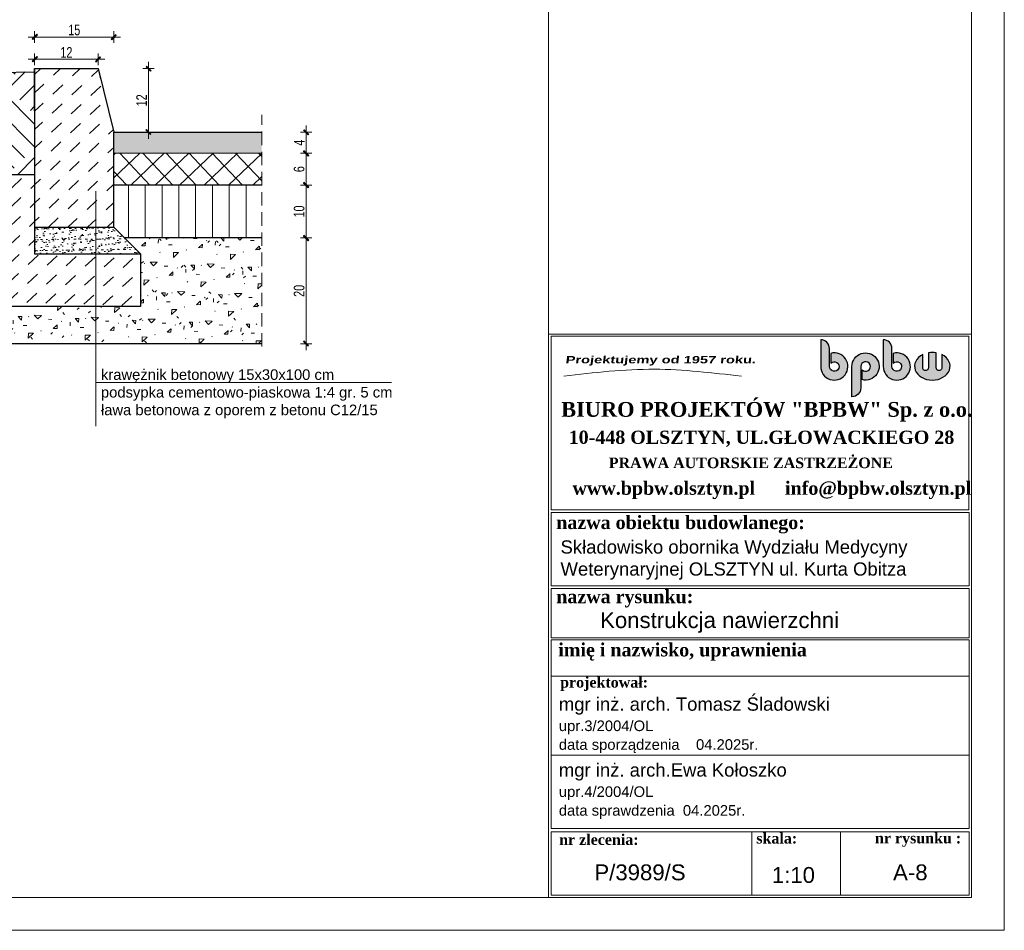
# Model space of a CAD drawing. Header units: millimetres. Extents: x 14041 to 23361, y -6349 to 12956.
# Tile 4 of 106: x 21493 to 23355, y -6349 to -4627. Entities that reach past the tile are written whole.
import ezdxf

# ---------------------------------------------------------------- set-up
doc = ezdxf.new("R2010")
doc.units = ezdxf.units.MM
doc.linetypes.add('KRESKOWA', pattern=[19.049999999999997, 12.7, -6.349999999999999])
for name, color, linetype, lineweight in [('A-nawierzchnia', 7, 'Continuous', 30), ('A-odnośnik', 2, 'Continuous', 9), ('A-przerywana', 4, 'KRESKOWA', 5), ('A-Tabelka', 7, 'Continuous', 18), ('A-teren', 7, 'Continuous', 30), ('A-WYMIARY', 7, 'Continuous', 9), ('A-wypełnienie', 252, 'Continuous', 9), ('Logo', 64, 'Continuous', 25)]:
    doc.layers.add(name, color=color, linetype=linetype, lineweight=lineweight)
doc.styles.add('1957', font='cityb___.ttf', dxfattribs={"width": 1.5, "oblique": 7})
doc.styles.add('m3', font='timesbd.ttf')
doc.styles.add('OP.3', font='arial.ttf', dxfattribs={"height": 16})
doc.styles.add('WYMIARY', font='swisscl.ttf')
doc.dimstyles.new('G100', dxfattribs={"dimtxt": 20, "dimasz": 1.55, "dimexe": 1.25, "dimexo": 0.625, "dimgap": 3, "dimtad": 1, "dimdec": 1, "dimrnd": 0.5, "dimzin": 9, "dimtxsty": 'WYMIARY', "dimblk": 'W', "dimcen": 3, "dimse1": 1, "dimse2": 1, "dimclrd": 256, "dimclrt": 7, "dimadec": 0, "dimazin": 0, "dimtm": 1e-09, "dimtfac": 1, "dimtdec": 1, "dimtmove": 0, "dimatfit": 0, "dimldrblk": 'W', "dimfxl": 0, "dimlwd": 9, "dimarcsym": 0})

# ---------------------------------------------------------------- blocks, each defined once
blk = doc.blocks.new('logbpbw')
at = {"layer": 'Logo'}
h = blk.add_hatch(color=256, dxfattribs=at)
h.paths.add_polyline_path([(-9.503999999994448, 0), (-9.503999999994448, 35.4239999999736, 0.4142135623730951), (-26.78399999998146, 52.70399999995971), (-26.78399999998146, 0, 2.944016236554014), (-6.911999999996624, 25.87676393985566), (-6.911999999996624, 6.523056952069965, -5.224624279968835)])
h.paths.add_polyline_path([(54.65599999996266, -6.523056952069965), (54.65599999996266, -25.87676393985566, 2.944016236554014), (34.78399999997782, 0), (34.78399999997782, -59.61599999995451, 0.4142135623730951), (52.06399999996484, -42.33599999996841), (52.06399999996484, 0, -5.224624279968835)])
h.paths.add_polyline_path([(113.631999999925, 35.4239999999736, 0.4142135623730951), (96.35199999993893, 52.70399999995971), (96.35199999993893, 0, 2.944016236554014), (116.2239999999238, 25.87676393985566), (116.2239999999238, 6.523056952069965, -5.224624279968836), (113.631999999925, 0)])
edge = h.paths.add_edge_path()
edge.add_line((200.8574650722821, -2.678399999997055), (200.8574650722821, 26.96749230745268))
edge.add_ellipse((193.0814650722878, 0.4319999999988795), major_axis=(-34.9919999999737, 0), ratio=0.7777777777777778, start_angle=257.1604115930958, end_angle=282.8395884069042)
edge.add_line((185.3054650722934, 26.96749230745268), (185.3054650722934, -2.67839999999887))
edge.add_arc((179.8622650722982, -2.678399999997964), 5.443199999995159, 180, 360, ccw=False)
edge.add_line((174.4190650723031, -2.678399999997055), (174.4190650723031, 23.45415508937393))
edge.add_ellipse((193.0814650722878, 0.4319999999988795), major_axis=(-34.9919999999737, 0), ratio=0.7777777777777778, start_angle=302.2309526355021, end_angle=597.769047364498)
edge.add_line((211.7438650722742, 23.45415508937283), (211.7438650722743, -2.678399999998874))
edge.add_arc((206.3006650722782, -2.678399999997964), 5.443199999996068, 180, 360, ccw=False)
for points in [[(-6.911999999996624, 25.87676393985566), (-6.911999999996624, 6.523056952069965, -5.224624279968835), (-9.503999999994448, 0), (-9.503999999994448, 35.4239999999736, 0.414213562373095), (-26.78399999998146, 52.70399999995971), (-26.78399999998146, 0, 2.944016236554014)], [(116.2239999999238, 25.87676393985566), (116.2239999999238, 6.523056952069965, -5.224624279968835), (113.631999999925, 0), (113.631999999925, 35.4239999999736, 0.414213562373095), (96.35199999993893, 52.70399999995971), (96.35199999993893, 0, 2.944016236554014)], [(54.65599999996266, -25.87676393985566), (54.65599999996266, -6.523056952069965, 5.224624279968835), (52.06399999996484, 0), (52.06399999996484, -42.33599999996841, -0.414213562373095), (34.78399999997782, -59.61599999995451), (34.78399999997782, 0, -2.944016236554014)]]:
    blk.add_lwpolyline(points, format="xyb", close=True, dxfattribs=at)
for points in [[(185.3054650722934, 26.96749230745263), (185.3054650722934, -2.678399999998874, -1.000000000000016), (174.4190650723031, -2.678399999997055), (174.4190650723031, 23.45415508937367)], [(211.7438650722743, 23.45415508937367), (211.7438650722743, -2.678399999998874, -1.000000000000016), (200.8574650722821, -2.678399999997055), (200.8574650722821, 26.96749230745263)]]:
    blk.add_lwpolyline(points, format="xyb", dxfattribs=at)
for start_param, end_param in [(5.274925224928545, 10.43303804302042), (4.488295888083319, 4.936482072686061)]:
    blk.add_ellipse((193.0814650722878, 0.4319999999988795), major_axis=(-34.9919999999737, 0), ratio=0.7777777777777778, start_param=start_param, end_param=end_param, dxfattribs=at)
blk = doc.blocks.new('W')
at = {"layer": 'A-WYMIARY'}
h = blk.add_hatch(color=256, dxfattribs=at)
h.paths.add_polyline_path([(0, 0.7642135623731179), (0, 0), (0.6499999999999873, 0), (2.978427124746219, 2.328427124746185), (2.271320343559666, 3.035533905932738)])
h.paths.add_polyline_path([(-0.557106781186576, 0.2071067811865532), (-0.7642135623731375, 0), (0, 0), (0, 0.764213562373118)])
h.paths.add_polyline_path([(0, -0.6499999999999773), (0.1499999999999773, -0.5), (0.6499999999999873, 0), (0, 0)])
h.paths.add_polyline_path([(0, 0), (-0.7642135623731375, 0), (-3.385533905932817, -2.621320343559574), (-2.678427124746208, -3.328427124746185), (0, -0.6499999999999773)])
blk.add_hatch(color=256, dxfattribs=at).paths.add_polyline_path([(-0.7642135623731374, 0), (-3.385533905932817, -2.621320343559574), (-2.678427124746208, -3.328427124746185), (0, -0.6499999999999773), (0, 0)])
for p, q in [((-8, 0), (8, 0)), ((-0.557106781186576, 0.2071067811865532), (-3.385533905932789, -2.621320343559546)), ((-0.557106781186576, 0.2071067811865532), (2.271320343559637, 3.035533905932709)), ((0, -7), (0, 7)), ((0.1499999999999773, -0.5), (2.97842712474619, 2.328427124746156)), ((2.271320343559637, 3.035533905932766), (2.97842712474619, 2.328427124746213)), ((-3.385533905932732, -2.62132034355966), (-2.678427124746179, -3.328427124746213)), ((0.1499999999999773, -0.5), (-2.678427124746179, -3.328427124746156))]:
    blk.add_line(p, q, dxfattribs=at)
blk = doc.blocks.new('*D1729')
at = {"layer": 'A-WYMIARY', "lineweight": 9, "ltscale": 2}
blk.add_line((22034.80493992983, -5238.413125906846), (22034.80493992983, -5041.513125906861), dxfattribs=at)
at = {"layer": 'Defpoints', "color": 0}
for p in [(21953.84419077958, -5039.963125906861), (22034.80493992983, -5039.963125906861), (21953.84419077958, -5239.963125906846)]:
    blk.add_point(p, dxfattribs=at)
at = {"layer": 'A-WYMIARY', "linetype": 'ByBlock', "lineweight": 9, "xscale": 1.55, "yscale": 1.55, "zscale": 1.55}
for p, rotation in [((22034.80493992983, -5039.963125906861), 90), ((22034.80493992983, -5239.963125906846), 270)]:
    blk.add_blockref('W', p, dxfattribs=dict(at, rotation=rotation))
at = {"layer": 'A-WYMIARY', "color": 7, "lineweight": 15, "ltscale": 2, "insert": (22021.56247597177, -5139.963125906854), "char_height": 20, "attachment_point": 5, "rotation": 90, "style": 'WYMIARY'}
blk.add_mtext('20', dxfattribs=at)
blk = doc.blocks.new('*D1730')
at = {"layer": 'A-WYMIARY', "lineweight": 9, "ltscale": 2}
blk.add_line((22034.80493992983, -5038.413125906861), (22034.80493992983, -4941.513125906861), dxfattribs=at)
at = {"layer": 'Defpoints', "color": 0}
for p in [(21953.84419077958, -4939.963125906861), (22034.80493992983, -4939.963125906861), (21953.84419077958, -5039.963125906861)]:
    blk.add_point(p, dxfattribs=at)
at = {"layer": 'A-WYMIARY', "linetype": 'ByBlock', "lineweight": 9, "xscale": 1.55, "yscale": 1.55, "zscale": 1.55}
for p, rotation in [((22034.80493992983, -4939.963125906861), 90), ((22034.80493992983, -5039.963125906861), 270)]:
    blk.add_blockref('W', p, dxfattribs=dict(at, rotation=rotation))
at = {"layer": 'A-WYMIARY', "color": 7, "lineweight": 15, "ltscale": 2, "insert": (22021.56247597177, -4989.963125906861), "char_height": 20, "attachment_point": 5, "rotation": 90, "style": 'WYMIARY'}
blk.add_mtext('10', dxfattribs=at)
blk = doc.blocks.new('*D1731')
at = {"layer": 'A-WYMIARY', "lineweight": 9, "ltscale": 2}
blk.add_line((22034.80493992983, -4938.413125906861), (22034.80493992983, -4881.513125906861), dxfattribs=at)
at = {"layer": 'Defpoints', "color": 0}
for p in [(21953.84419077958, -4879.963125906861), (22034.80493992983, -4879.963125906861), (21953.84419077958, -4939.963125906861)]:
    blk.add_point(p, dxfattribs=at)
at = {"layer": 'A-WYMIARY', "linetype": 'ByBlock', "lineweight": 9, "xscale": 1.55, "yscale": 1.55, "zscale": 1.55}
for p, rotation in [((22034.80493992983, -4879.963125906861), 90), ((22034.80493992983, -4939.963125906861), 270)]:
    blk.add_blockref('W', p, dxfattribs=dict(at, rotation=rotation))
at = {"layer": 'A-WYMIARY', "color": 7, "lineweight": 15, "ltscale": 2, "insert": (22021.56247597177, -4909.963125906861), "char_height": 20, "attachment_point": 5, "rotation": 90, "style": 'WYMIARY'}
blk.add_mtext('6', dxfattribs=at)
blk = doc.blocks.new('*D1732')
at = {"layer": 'A-WYMIARY', "lineweight": 9, "ltscale": 2}
blk.add_line((21736.73073859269, -4721.284504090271), (21736.73073859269, -4838.413125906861), dxfattribs=at)
at = {"layer": 'Defpoints', "color": 0}
for p in [(21641.48336665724, -4719.734504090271), (21671.48336921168, -4839.963125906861), (21736.73073859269, -4839.963125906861)]:
    blk.add_point(p, dxfattribs=at)
at = {"layer": 'A-WYMIARY', "linetype": 'ByBlock', "lineweight": 9, "xscale": 1.55, "yscale": 1.55, "zscale": 1.55}
for p, rotation in [((21736.73073859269, -4719.734504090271), 90), ((21736.73073859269, -4839.963125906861), 270)]:
    blk.add_blockref('W', p, dxfattribs=dict(at, rotation=rotation))
at = {"layer": 'A-WYMIARY', "color": 7, "lineweight": 15, "ltscale": 2, "insert": (21723.69142011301, -4779.848814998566), "char_height": 20, "attachment_point": 5, "rotation": 90, "style": 'WYMIARY'}
blk.add_mtext('12', dxfattribs=at)
blk = doc.blocks.new('*D1733')
at = {"layer": 'A-WYMIARY', "lineweight": 9, "ltscale": 2}
blk.add_line((21523.03336529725, -4702.278023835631), (21639.93336665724, -4702.278023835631), dxfattribs=at)
at = {"layer": 'Defpoints', "color": 0}
for p in [(21641.48336665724, -4702.278023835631), (21521.48336529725, -4764.640146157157), (21641.48336665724, -4764.640143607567)]:
    blk.add_point(p, dxfattribs=at)
at = {"layer": 'A-WYMIARY', "linetype": 'ByBlock', "lineweight": 9, "xscale": 1.55, "yscale": 1.55, "zscale": 1.55, "rotation": 180}
blk.add_blockref('W', (21521.48336529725, -4702.278023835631), dxfattribs=at)
at = {"layer": 'A-WYMIARY', "linetype": 'ByBlock', "lineweight": 9, "xscale": 1.55, "yscale": 1.55, "zscale": 1.55}
blk.add_blockref('W', (21641.48336665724, -4702.278023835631), dxfattribs=at)
at = {"layer": 'A-WYMIARY', "color": 7, "lineweight": 15, "ltscale": 2, "insert": (21581.48336597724, -4689.238705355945), "char_height": 20, "attachment_point": 5, "style": 'WYMIARY'}
blk.add_mtext('12', dxfattribs=at)
blk = doc.blocks.new('*D1734')
at = {"layer": 'A-WYMIARY', "lineweight": 9, "ltscale": 2}
blk.add_line((21523.03336665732, -4660.140038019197), (21669.7405248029, -4660.140038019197), dxfattribs=at)
at = {"layer": 'Defpoints', "color": 0}
for p in [(21671.2905248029, -4660.140038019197), (21521.48336665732, -4764.640146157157), (21671.2905248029, -4984.868765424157)]:
    blk.add_point(p, dxfattribs=at)
at = {"layer": 'A-WYMIARY', "linetype": 'ByBlock', "lineweight": 9, "xscale": 1.55, "yscale": 1.55, "zscale": 1.55, "rotation": 180}
blk.add_blockref('W', (21521.48336665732, -4660.140038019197), dxfattribs=at)
at = {"layer": 'A-WYMIARY', "linetype": 'ByBlock', "lineweight": 9, "xscale": 1.55, "yscale": 1.55, "zscale": 1.55}
blk.add_blockref('W', (21671.2905248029, -4660.140038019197), dxfattribs=at)
at = {"layer": 'A-WYMIARY', "color": 7, "lineweight": 15, "ltscale": 2, "insert": (21596.38694573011, -4646.936892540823), "char_height": 20, "attachment_point": 5, "style": 'WYMIARY'}
blk.add_mtext('15', dxfattribs=at)
blk = doc.blocks.new('*D1735')
at = {"layer": 'A-WYMIARY', "lineweight": 9, "ltscale": 2}
blk.add_line((22034.80493992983, -4878.413125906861), (22034.80493992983, -4841.513125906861), dxfattribs=at)
at = {"layer": 'Defpoints', "color": 0}
for p in [(21953.84419077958, -4839.963125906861), (22034.80493992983, -4839.963125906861), (21953.84419077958, -4879.963125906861)]:
    blk.add_point(p, dxfattribs=at)
at = {"layer": 'A-WYMIARY', "linetype": 'ByBlock', "lineweight": 9, "xscale": 1.55, "yscale": 1.55, "zscale": 1.55}
for p, rotation in [((22034.80493992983, -4839.963125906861), 90), ((22034.80493992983, -4879.963125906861), 270)]:
    blk.add_blockref('W', p, dxfattribs=dict(at, rotation=rotation))
at = {"layer": 'A-WYMIARY', "color": 7, "lineweight": 15, "ltscale": 2, "insert": (22021.80493992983, -4859.963125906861), "char_height": 20, "attachment_point": 5, "rotation": 90, "style": 'WYMIARY'}
blk.add_mtext('4', dxfattribs=at)

msp = doc.modelspace()

# ---------------------------------------------------------------- hatches: boundary and pattern name
at = {"layer": 'A-wypełnienie', "lineweight": 15, "ltscale": 2, "transparency": 33554687}
h = msp.add_hatch(dxfattribs=at)
h.set_pattern_fill('EARTH2', color=256, scale=10, angle=45)
h.set_pattern_definition([(225, (0, 172.4209175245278), (-7.105427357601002e-14, -359.2102448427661), [114.3, -139.7]), (225, (80.82230508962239, 91.59861243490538), (-7.105427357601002e-14, -359.2102448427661), [114.3, -139.7]), (225, (61.06574162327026, 111.3551759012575), (-7.105427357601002e-14, -359.2102448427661), [116.84, -137.16]), (225, (41.30917815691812, 131.1117393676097), (-7.105427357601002e-14, -359.2102448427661), [116.84, -137.16]), (225, (21.55261469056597, 150.8683028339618), (-7.105427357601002e-14, -359.2102448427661), [116.84, -137.16]), (225, (21.55261469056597, 330.4734252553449), (-7.105427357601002e-14, -359.2102448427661), [114.3, -139.7]), (225, (41.30917815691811, 310.7168617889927), (-7.105427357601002e-14, -359.2102448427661), [114.3, -139.7]), (225, (61.06574162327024, 290.9602983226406), (-7.105427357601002e-14, -359.2102448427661), [114.3, -139.7]), (225, (80.82230508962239, 271.2037348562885), (-7.105427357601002e-14, -359.2102448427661), [114.3, -139.7]), (225, (0, 352.0260399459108), (-7.105427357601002e-14, -359.2102448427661), [114.3, -139.7]), (315, (-172.4209175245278, 179.6051224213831), (359.2102448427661, -1.06581410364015e-13), [114.3, -139.7]), (315, (-89.80256121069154, 262.2234787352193), (359.2102448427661, -1.06581410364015e-13), [114.3, -139.7]), (315, (-111.3551759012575, 240.6708640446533), (359.2102448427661, -1.06581410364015e-13), [114.3, -139.7]), (315, (-131.1117393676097, 220.9143005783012), (359.2102448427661, -1.06581410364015e-13), [114.3, -139.7]), (315, (-150.8683028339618, 201.157737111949), (359.2102448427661, -1.06581410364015e-13), [114.3, -139.7]), (315, (28.73681958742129, 201.1577371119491), (359.2102448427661, -1.06581410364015e-13), [116.84, -137.16]), (315, (48.49338305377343, 220.9143005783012), (359.2102448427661, -1.06581410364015e-13), [116.84, -137.16]), (315, (68.24994652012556, 240.6708640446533), (359.2102448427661, -1.06581410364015e-13), [116.84, -137.16]), (315, (89.80256121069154, 262.2234787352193), (359.2102448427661, -1.06581410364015e-13), [114.3, -139.7]), (315, (8.980256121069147, 181.4011736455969), (359.2102448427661, -1.06581410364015e-13), [114.3, -139.7])])
h.paths.add_polyline_path([(21371.48337462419, -5094.712244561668), (21371.48337090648, -4919.734509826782), (21521.48337090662, -4919.734506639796), (21521.48336665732, -4725.675618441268), (21067.02031076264, -4733.872043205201), (21067.02031076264, -5239.963125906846), (21371.48337621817, -5239.963125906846), (21371.48337621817, -5169.734509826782)])
at = {"layer": 'A-wypełnienie', "lineweight": 15, "ltscale": 2}
h = msp.add_hatch(dxfattribs=at)
h.set_pattern_fill('DASH', color=256, scale=7.999999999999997, angle=43.09517754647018)
h.set_pattern_definition([(43.09517754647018, (1358.92318695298, -394.5117344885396), (1.193989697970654, 35.90117530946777), [25.4, -25.4])])
h.paths.add_polyline_path([(21521.48336665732, -4719.734506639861), (21641.48336665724, -4719.734504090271), (21671.48336920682, -4839.734503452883), (21671.48337303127, -5019.734503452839), (21521.4833730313, -5019.734506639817)])
at = {"layer": 'A-wypełnienie', "lineweight": 15, "ltscale": 2, "transparency": 33554687}
h = msp.add_hatch(color=7, dxfattribs=at)
h.dxf.hatch_style = 1
h.paths.add_polyline_path([(21950.77387090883, -4879.963125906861), (21950.77387090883, -4839.963125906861), (21671.48336920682, -4839.734503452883), (21671.48337006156, -4879.963125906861)])
at = {"layer": 'A-wypełnienie', "lineweight": 9, "ltscale": 2, "transparency": 33554687}
h = msp.add_hatch(dxfattribs=at)
h.set_pattern_fill('ANSI37', color=8, scale=10, angle=358.4918850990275)
h.set_pattern_definition([(43.49188509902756, (-174469.8810260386, -61899.23345535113), (-21.85199568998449, 23.03373144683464), []), (133.4918850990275, (-174469.8810260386, -61899.23345535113), (-23.03373144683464, -21.85199568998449), [])])
h.paths.add_polyline_path([(21950.77387090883, -4939.963127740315), (21950.77387090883, -4879.963125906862), (21671.48337006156, -4879.96312558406), (21671.48336919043, -4939.963128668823)])
at = {"layer": 'A-wypełnienie', "lineweight": 15, "ltscale": 2}
h = msp.add_hatch(dxfattribs=at)
h.set_pattern_fill('DASH', color=256, scale=7.999999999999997, angle=43.09517754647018)
h.set_pattern_definition([(43.09517754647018, (1358.923186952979, -394.5117344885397), (1.193989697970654, 35.90117530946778), [25.4, -25.4])])
h.paths.add_polyline_path([(21721.4833740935, -5069.734502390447), (21521.48337409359, -5069.73450663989), (21521.4833709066, -4919.734506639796), (21371.48337090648, -4919.734509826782), (21371.48337621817, -5169.734509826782), (21721.4833762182, -5169.734502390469)])
at = {"layer": 'A-wypełnienie', "lineweight": 13, "ltscale": 2, "transparency": 33554687}
h = msp.add_hatch(dxfattribs=at)
h.set_pattern_fill('ANSI31', color=8, scale=10.00000000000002, angle=45)
h.set_pattern_definition([(90, (1569.368492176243, 2475.279058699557), (-31.75, 1.944126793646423e-15), [])])
h.paths.add_polyline_path([(21950.77387090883, -5039.963127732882), (21950.77387090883, -4940.475183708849), (21671.48336920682, -4940.734503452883), (21671.48337303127, -5019.734503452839), (21691.71199634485, -5039.963125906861)])
at = {"layer": 'A-wypełnienie', "lineweight": 15, "ltscale": 2, "transparency": 33554687}
h = msp.add_hatch(dxfattribs=at)
h.set_pattern_fill('AR-SAND', color=256, scale=0.2999999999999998, angle=43.09517754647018)
h.set_pattern_definition([(80.5951775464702, (1813.386249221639, -629.5818893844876), (-10.38170688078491, 10.39342852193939), [0, -11.58239999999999, 0, -12.95399999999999, 0, -12.38249999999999]), (50.5951775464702, (1813.386249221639, -629.5818893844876), (-4.844788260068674, 24.91679138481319), [0, -6.248399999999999, 0, -10.4394, 0, -4.0005]), (10.59517754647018, (1806.542191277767, -635.9853651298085), (17.29849125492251, 16.24395567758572), [0, -3.809999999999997, 0, -13.71599999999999, 0, -17.90699999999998]), (0.5951775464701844, (1806.542191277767, -635.9853651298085), (12.15767905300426, 20.5337572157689), [0, -1.904999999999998, 0, -8.991599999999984, 0, -10.28699999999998])])
h.paths.add_polyline_path([(21521.4833730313, -5019.651262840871), (21521.4833730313, -5069.762150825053), (21721.4833740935, -5069.734502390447), (21671.48337303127, -5019.734503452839)])
h = msp.add_hatch(dxfattribs=at)
h.set_pattern_fill('CONCRE', color=256, scale=3.000000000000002, angle=43.09517754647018)
h.set_pattern_definition([(43.09517754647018, (1352.275327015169, -694.4012188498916), (3.581969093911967, 107.7035259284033), [9.524999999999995, -66.67499999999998]), (133.0951775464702, (1352.275327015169, -694.4012188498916), (-107.7035259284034, 3.581969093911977), [9.524999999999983, -66.67499999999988]), (178.0951775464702, (1359.230670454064, -687.8936215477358), (-55.64274676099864, -52.0607777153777), [13.47038399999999, -94.29269177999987]), (43.09517754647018, (1329.563117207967, -656.9532625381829), (3.581969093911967, 107.7035259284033), [9.524999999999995, -66.67499999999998]), (88.09517754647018, (1336.677952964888, -656.8184491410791), (-52.06077771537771, 55.64274676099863), [6.735188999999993, -101.0278802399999]), (178.0951775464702, (1336.677952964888, -656.8184491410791), (-55.64274676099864, -52.0607777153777), [6.735188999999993, -101.0278802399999]), (43.09517754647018, (1337.797318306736, -623.1610972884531), (3.581969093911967, 107.7035259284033), [13.47038400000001, -62.72961546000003]), (88.09517754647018, (1337.797318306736, -623.1610972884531), (-52.06077771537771, 55.64274676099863), [9.524999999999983, -98.23807631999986]), (178.0951775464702, (1347.633659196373, -613.957965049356), (-55.64274676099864, -52.0607777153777), [9.524999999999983, -98.23807631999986]), (133.0951775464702, (1377.514521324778, -644.698746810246), (-107.7035259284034, 3.581969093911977), [9.524999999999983, -66.67499999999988]), (88.09517754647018, (1377.514521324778, -644.698746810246), (-52.06077771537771, 55.64274676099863), [6.735188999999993, -101.0278802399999]), (178.0951775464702, (1377.738394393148, -637.9672764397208), (-55.64274676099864, -52.0607777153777), [6.735188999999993, -101.0278802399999]), (43.09517754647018, (1346.215475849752, -673.9829346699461), (3.581969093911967, 107.7035259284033), [4.762499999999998, -63.81750000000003]), (43.09517754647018, (1374.932341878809, -621.0266639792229), (3.581969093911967, 107.7035259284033), [4.762499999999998, -63.81750000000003]), (133.0951775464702, (1351.036385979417, -630.3403137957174), (-107.7035259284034, 3.581969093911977), [4.762499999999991, -63.81749999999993]), (178.0951775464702, (1387.275917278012, -655.1317619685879), (-55.64274676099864, -52.0607777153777), [6.735188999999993, -101.0278802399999]), (178.0951775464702, (1327.140430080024, -639.6539636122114), (-55.64274676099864, -52.0607777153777), [6.735188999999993, -101.0278802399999]), (88.09517754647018, (1361.275421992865, -651.739952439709), (-52.06077771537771, 55.64274676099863), [6.735188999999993, -101.0278802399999]), (133.0951775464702, (1364.894924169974, -669.5499828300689), (-107.7035259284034, 3.581969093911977), [1.190624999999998, -75.00937499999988]), (133.0951775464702, (1345.540037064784, -643.6353497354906), (-107.7035259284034, 3.581969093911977), [1.190624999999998, -75.00937499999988]), (133.0951775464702, (1362.674628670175, -609.6682626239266), (-107.7035259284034, 3.581969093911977), [1.190624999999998, -75.00937499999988]), (133.0951775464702, (1391.201335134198, -638.4150225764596), (-107.7035259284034, 3.581969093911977), [1.190624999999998, -75.00937499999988])])
h.paths.add_polyline_path([(21950.77387090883, -5239.963125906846), (21950.77387090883, -5039.963127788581), (21691.71199634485, -5039.963125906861), (21721.4833740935, -5069.734502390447), (21721.4833740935, -5170.734502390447), (21371.48337621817, -5169.734509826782), (21371.48337621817, -5239.963125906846)])

# ---------------------------------------------------------------- linework, layer by layer
for p, q in [((21721.48337577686, -5148.963124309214), (21721.48337577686, -5148.96330395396)), ((21721.48337581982, -5169.734509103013), (21371.48337621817, -5169.734509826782))]:
    msp.add_line(p, q)
at = {"linetype": 'Continuous'}
msp.add_line((21721.50397467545, -5150.328055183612), (21722.86890547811, -5148.96312438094), dxfattribs=at)
at = {"layer": 'A-nawierzchnia'}
for p, q in [((21067.02031076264, -4733.872043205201), (21521.48336665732, -4725.675618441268)), ((21521.48336665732, -4719.734506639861), (21641.48336665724, -4719.734504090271)), ((21521.48336665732, -4719.734506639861), (21521.48337409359, -5069.73450663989)), ((21521.48336665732, -4799.734506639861), (21521.48336665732, -4719.734506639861)), ((21641.48336665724, -4719.734504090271), (21671.48336920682, -4839.734503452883)), ((21671.48336920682, -4839.734503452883), (21950.77387090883, -4839.963125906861)), ((21371.48337090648, -4919.734509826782), (21521.4833709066, -4919.734506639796)), ((21950.77387090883, -4939.963125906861), (21671.2905248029, -4939.963125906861)), ((21521.4833730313, -5019.734506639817), (21671.48337303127, -5019.734503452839)), ((21950.77387090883, -5039.963125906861), (21691.71199634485, -5039.963125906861)), ((21521.48337409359, -5069.73450663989), (21721.4833740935, -5069.734502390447)), ((21721.4833740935, -5069.734502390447), (21721.4833762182, -5169.734502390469)), ((21721.4833762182, -5169.734502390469), (21371.48337621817, -5169.734509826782)), ((21950.77387090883, -5239.963125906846), (21371.48337621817, -5239.963125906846))]:
    msp.add_line(p, q, dxfattribs=at)
for points in [[(21671.48337303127, -5019.734503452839), (21671.48336920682, -4839.734503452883)], [(21671.48337303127, -5019.734503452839), (21721.4833740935, -5069.734502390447)]]:
    msp.add_lwpolyline(points, dxfattribs=at)
at = {"layer": 'A-odnośnik', "lineweight": 15, "ltscale": 2}
for p, q in [((21637.05722836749, -5395.995490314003), (21637.05722836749, -4951.684372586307)), ((21637.05722836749, -5313.306027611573), (22196.3722903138, -5313.306027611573))]:
    msp.add_line(p, q, dxfattribs=at)
at = {"layer": 'A-przerywana', "ltscale": 2}
msp.add_line((21950.77387090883, -5245.417464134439), (21950.77387090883, -4807.081374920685), dxfattribs=at)
at = {"layer": 'A-Tabelka'}
for p, q in [((22492.84605800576, -5221.669450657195), (22492.84605800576, -3440.571721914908)), ((22497.84605798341, -5868.532729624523), (23288.60847789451, -5868.532729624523)), ((22497.84605798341, -6017.976557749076), (23288.60847789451, -6017.976557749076)), ((22497.84605798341, -6017.976557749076), (23288.60847789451, -6017.976557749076)), ((22497.84605798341, -6156.472201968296), (23288.60847789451, -6156.472201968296)), ((22497.84605798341, -6156.472201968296), (23288.60847789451, -6156.472201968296)), ((22877.17627309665, -6162.52915810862), (22877.17627309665, -6282.52915810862)), ((23044.99261554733, -6162.52915810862), (23044.99261554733, -6282.52915810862))]:
    msp.add_line(p, q, dxfattribs=at)
at = {"layer": 'A-Tabelka', "lineweight": 18}
for points in [[(19154.84605798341, -6348.821721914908), (23354.84605798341, -6348.821721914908), (23354.84605798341, -3378.821721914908), (19154.84605798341, -3378.821721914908)], [(19454.84605798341, -6287.071721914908), (23292.84605798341, -6287.071721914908), (23292.84605798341, -3440.571721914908), (19454.84605798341, -3440.571721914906)]]:
    msp.add_lwpolyline(points, close=True, dxfattribs=at)
at = {"layer": 'A-Tabelka'}
for points in [[(22492.84605798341, -6287.071721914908), (22492.84605798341, -5221.669450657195), (23292.84605798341, -5221.669450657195), (23292.84605798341, -6287.071721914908)], [(23288.60847789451, -5559.221008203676), (23288.60847789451, -5697.486505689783), (22497.84605798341, -5697.486505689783), (22497.84605798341, -5559.221008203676)], [(23288.60847789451, -5702.486505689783), (23288.60847789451, -5795.841913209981), (22497.84605798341, -5795.841913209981), (22497.84605798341, -5702.486505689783)], [(23288.60847789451, -5799.855006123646), (23288.60847789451, -6156.472201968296), (22497.84605798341, -6156.472201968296), (22497.84605798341, -5799.855006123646)], [(23288.60847789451, -6162.52915810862), (23288.60847789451, -6282.52915810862), (22497.84605798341, -6282.52915810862), (22497.84605798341, -6162.52915810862)]]:
    msp.add_lwpolyline(points, close=True, dxfattribs=at)
msp.add_lwpolyline([(22497.84605798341, -5554.221008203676), (22497.84605798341, -5225.926058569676), (23287.84605798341, -5225.926058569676), (23287.84605798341, -5554.221008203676), (22497.84605798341, -5554.221008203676)], dxfattribs=at)
msp.add_spline([(22522.27238567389, -5301.06973110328), (22693.38623753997, -5288.183048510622), (22857.65956093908, -5301.406282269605)], degree=3, dxfattribs=at)
at = {"layer": 'A-teren', "lineweight": 15}
for p, q in [((21950.77387090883, -4839.963125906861), (21671.48336921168, -4839.963125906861)), ((21950.77387090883, -4879.963125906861), (21671.48337006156, -4879.96312558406))]:
    msp.add_line(p, q, dxfattribs=at)
at = {"layer": 'A-wypełnienie', "lineweight": 15, "ltscale": 2}
msp.add_line((21641.48336665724, -4719.734504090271), (21646.29052254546, -4738.963125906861), dxfattribs=at)

# ---------------------------------------------------------------- block references
at = {"layer": 'A-Tabelka', "xscale": 0.9599999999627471, "yscale": 0.9599999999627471, "zscale": 1.92}
msp.add_blockref('logbpbw', (23033.3792853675, -5282.994914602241), dxfattribs=at)

# ---------------------------------------------------------------- texts
at = {"insert": (21646.7687271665, -5288.330409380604), "char_height": 20, "width": 1864.755640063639, "attachment_point": 1, "style": 'OP.3'}
msp.add_mtext('\\pxql;{\\fArial|b0|i0|c238|p34;krawężnik betonowy 15x30x100 cm\\Ppodsypka cementowo-piaskowa 1:4 gr. 5 cm\\Pława betonowa z oporem z betonu C12/15}', dxfattribs=at)
at = {"layer": 'A-Tabelka', "style": '1957', "oblique": 7, "width": 1.5}
msp.add_text('Projektujemy od 1957 roku.', height=13.8, dxfattribs=at).set_placement((22524.76672544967, -5277.045289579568))
at = {"layer": 'A-Tabelka', "lineweight": 60, "style": 'm3'}
for s, height, p in [('BIURO PROJEKTÓW "BPBW" Sp. z o.o.', 28, (22517.03468717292, -5378.075281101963)), ('10-448 OLSZTYN, UL.GŁOWACKIEGO 28', 25, (22531.20528355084, -5429.247494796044)), ('PRAWA AUTORSKIE ZASTRZEŻONE', 20, (22607.05569732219, -5475.152865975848)), ('projektował:', 20, (22515.08578076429, -5889.922792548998)), ('nr zlecenia:', 20, (22513.22814122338, -6187.290533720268)), ('skala:', 20, (22885.94861577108, -6184.742321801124)), ('nr rysunku :', 20, (23110.39029281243, -6184.445864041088))]:
    msp.add_text(s, height=height, dxfattribs=at).set_placement(p)
at = {"layer": 'A-Tabelka', "lineweight": 50, "style": 'm3'}
for s, p in [('www.bpbw.olsztyn.pl      info@bpbw.olsztyn.pl', (22538.46407864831, -5525.445713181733)), ('nazwa obiektu budowlanego:', (22507.76915635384, -5590.247042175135)), ('nazwa rysunku:', (22507.76915635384, -5730.404325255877)), ('imię i nazwisko, uprawnienia', (22511.50256332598, -5831.034704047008))]:
    msp.add_text(s, height=25, dxfattribs=at).set_placement(p)
at = {"layer": 'A-Tabelka', "lineweight": 70, "style": 'OP.3'}
msp.add_text('Konstrukcja nawierzchni ', height=30, dxfattribs=at).set_placement((22590.60865673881, -5777.449962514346))
at = {"layer": 'A-Tabelka', "style": 'OP.3'}
for s, height, p in [('mgr inż. arch. Tomasz Śladowski', 25, (22512.62289833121, -5933.700940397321)), ('upr.3/2004/OL', 20, (22512.62289833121, -5972.208580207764)), ('data sporządzenia    04.2025r.', 20, (22512.62289833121, -6007.642774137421)), ('mgr inż. arch.Ewa Kołoszko', 25, (22512.62289833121, -6058.235313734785)), ('upr.4/2004/OL', 20, (22512.62289833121, -6096.742953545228)), ('data sprawdzenia  04.2025r.', 20, (22512.62289833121, -6132.177147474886)), ('P/3989/S', 30, (22579.8389246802, -6254.269260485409)), ('1:10', 30, (22915.26999121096, -6259.220407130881)), ('A-8', 30, (23144.5637590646, -6254.23141689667))]:
    msp.add_text(s, height=height, dxfattribs=at).set_placement(p)
at = {"layer": 'A-Tabelka', "lineweight": 70, "insert": (22515.78573719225, -5611.645999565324), "char_height": 25, "width": 951.0170393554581, "attachment_point": 1, "style": 'OP.3'}
msp.add_mtext('Składowisko obornika Wydziału Medycyny \\PWeterynaryjnej OLSZTYN ul. Kurta Obitza', dxfattribs=at)

# ---------------------------------------------------------------- dimensions: what is measured, and where the dimension line sits
at = {"layer": 'A-WYMIARY', "lineweight": 15, "ltscale": 2}
for base, p1, p2, picture, middle in [((21671.2905248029, -4660.140038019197), (21521.48336665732, -4764.640146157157), (21671.2905248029, -4984.868765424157), '*D1734', (21596.38694573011, -4646.936892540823)), ((21641.48336665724, -4702.278023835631), (21521.48336529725, -4764.640146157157), (21641.48336665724, -4764.640143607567), '*D1733', (21581.48336597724, -4689.238705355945))]:
    dim = msp.add_linear_dim(base=base, p1=p1, p2=p2, dimstyle='G100', override={"dimlfac": 0.1, "dimtxsty": 'WYMIARY', "dimldrblk": 'W'}, dxfattribs=at)
    dim.commit()
    dim.dimension.update_dxf_attribs({"geometry": picture, "text_midpoint": middle})
dim = msp.add_linear_dim(base=(21736.73073859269, -4839.963125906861), p1=(21641.48336665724, -4719.734504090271), p2=(21671.48336921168, -4839.963125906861), angle=90, dimstyle='G100', override={"dimlfac": 0.1, "dimtxsty": 'WYMIARY', "dimldrblk": 'W'}, dxfattribs=at)
dim.commit()
dim.dimension.update_dxf_attribs({"geometry": '*D1732', "text_midpoint": (21736.73073859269, -4779.848814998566), "dimtype": 160})
for base, p1, p2, override, picture, middle in [((22034.80493992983, -4839.963125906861), (21953.84419077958, -4879.963125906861), (21953.84419077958, -4839.963125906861), {"dimlfac": 0.1, "dimtxsty": 'WYMIARY', "dimldrblk": 'W'}, '*D1735', (22021.80493992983, -4859.963125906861)), ((22034.80493992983, -4879.963125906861), (21953.84419077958, -4939.963125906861), (21953.84419077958, -4879.963125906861), {"dimlfac": 0.1, "dimtxsty": 'WYMIARY', "dimldrblk": 'W'}, '*D1731', (22021.56247597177, -4909.963125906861)), ((22034.80493992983, -4939.963125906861), (21953.84419077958, -5039.963125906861), (21953.84419077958, -4939.963125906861), {"dimlfac": 0.1, "dimtxsty": 'WYMIARY', "dimldrblk": 'W'}, '*D1730', (22021.56247597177, -4989.963125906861)), ((22034.80493992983, -5039.963125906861), (21953.84419077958, -5239.963125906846), (21953.84419077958, -5039.963125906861), {"dimlfac": 0.1}, '*D1729', (22021.56247597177, -5139.963125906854))]:
    dim = msp.add_linear_dim(base=base, p1=p1, p2=p2, angle=90, dimstyle='G100', override=override, dxfattribs=at)
    dim.commit()
    dim.dimension.update_dxf_attribs({"geometry": picture, "text_midpoint": middle})

doc.saveas('drawing.dxf')
